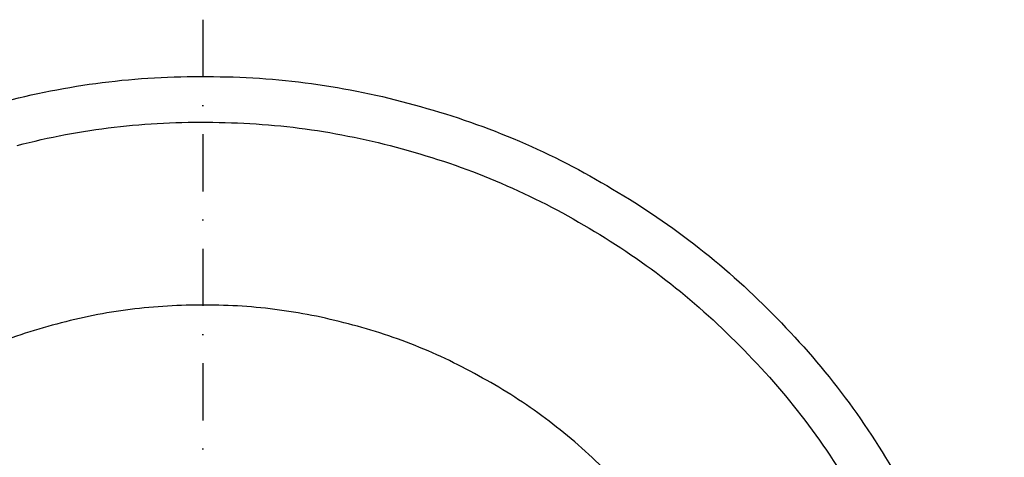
# Model space of a CAD drawing. Header units: millimetres. Extents: x -375 to 430, y -505 to 375.
# Tile 6 of 6: x -80 to 350, y 184 to 375. Entities that reach past the tile are written whole.
import ezdxf

# ---------------------------------------------------------------- set-up
doc = ezdxf.new("R2010")
doc.units = ezdxf.units.MM
doc.header["$LTSCALE"] = 5
doc.linetypes.add('ČERCHOVANÁX2', pattern=[2, 1, -0.5, 0, -0.5])
doc.layers.add('Značka', color=7, linetype='Continuous')

msp = doc.modelspace()

# ---------------------------------------------------------------- linework, layer by layer
at = {"layer": 'Značka', "color": 6, "linetype": 'ČERCHOVANÁX2', "lineweight": 25, "ltscale": 5}
msp.add_line((0, 375), (0, -375), dxfattribs=at)
at = {"layer": 'Značka', "color": 5}
msp.add_lwpolyline([(-86.1, 339.35, -0.034415), (-41.11, 347.84, -0.034416), (4.63, 350.09, -0.034417), (50.29, 346.65, -0.034417), (95.05, 336.98, -0.034417), (138.27, 321.83, -0.034417), (179, 300.91, -0.034417), (216.82, 275.1, -0.034407), (250.76, 244.35, -0.034414), (280.62, 209.62, -0.034488), (305.42, 171.14, -0.034419), (325.25, 129.88, -0.034077), (339.28, 86.27, -0.03279), (347.56, 43.5, -0.034265), (350.05, 0.12)], format="xyb", dxfattribs=at)
at = {"layer": 'Značka', "color": 1}
for points in [[(-81.18, 319.96, -0.034418), (-38.75, 327.97, -0.034417), (4.37, 330.09, -0.034417), (47.42, 326.84, -0.034417), (89.62, 317.73, -0.034415), (130.37, 303.45, -0.034416), (168.78, 283.72, -0.034418), (204.44, 259.39, -0.034406), (236.43, 230.39, -0.034413), (264.58, 197.65, -0.034487), (287.97, 161.36, -0.034418), (306.67, 122.47, -0.034077), (319.9, 81.35, -0.032792), (327.7, 41.02, -0.034265), (330.05, 0.12)], [(250.05, 0.12), (250.04, 1.75), (250.03, 3.39, 0.032169), (247.54, 35.98, 0.035722), (240.66, 67.98, 0.036667), (229.93, 98.88, 0.034753), (214.9, 127.94, 0.03404), (196.45, 154.96, 0.034453), (174.5, 179.19, 0.034563), (149.7, 200.52, 0.034428), (122.2, 218.24, 0.03439), (92.73, 232.42, 0.034416), (61.59, 242.43, 0.034424), (29.45, 248.49, 0.034418), (-3.22, 250.1, 0.034416), (-35.84, 247.64, 0.034415), (-67.81, 240.73, 0.034415), (-98.68, 229.92, 0.034416)]]:
    msp.add_lwpolyline(points, format="xyb", dxfattribs=at)

doc.saveas('drawing.dxf')
